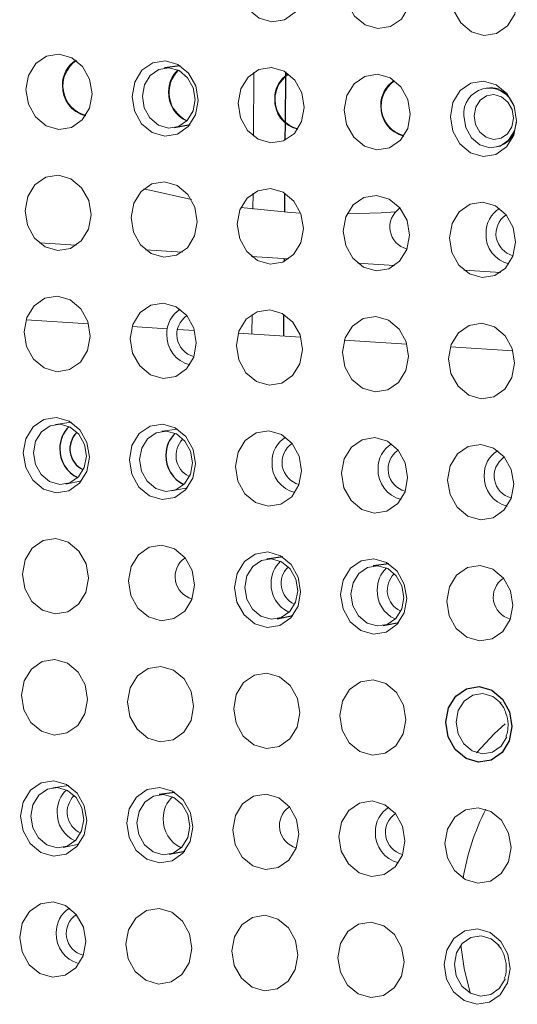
# Model space of a CAD drawing. Header units: millimetres. Extents: x -1472 to 1442, y -78 to 2620.
# Tile 24 of 102: x -911 to -895, y 995 to 1027. Entities that reach past the tile are written whole.
import ezdxf

# ---------------------------------------------------------------- set-up
doc = ezdxf.new("R2010")
doc.units = ezdxf.units.MM

msp = doc.modelspace()

# ---------------------------------------------------------------- linework, layer by layer
at = {"color": 7, "linetype": 'Continuous', "lineweight": 25}
for p, q in [((-906.077, 1025.925), (-906.595, 1025.855)), ((-902.62, 1025.721), (-902.621, 1025.598)), ((-902.621, 1025.577), (-902.632, 1024.078)), ((-906.259, 1023.893), (-905.748, 1024)), ((-902.632, 1024.048), (-902.637, 1023.475)), ((-902.649, 1021.741), (-902.654, 1021.117)), ((-902.665, 1019.59), (-902.666, 1019.495)), ((-902.679, 1017.761), (-902.684, 1017.038)), ((-902.709, 1009.784), (-903.227, 1009.714)), ((-899.223, 1009.562), (-899.741, 1009.492)), ((-902.891, 1007.752), (-902.379, 1007.858)), ((-899.405, 1007.53), (-898.893, 1007.636)), ((-906.254, 1002.047), (-906.771, 1001.977)), ((-906.436, 1000.015), (-905.924, 1000.121))]:
    msp.add_line(p, q, dxfattribs=at)
at = {"color": 144, "linetype": 'Continuous', "lineweight": 18}
for p, q in [((-903.654, 1025.715), (-903.67, 1023.612)), ((-907.268, 1021.885), (-905.711, 1021.528)), ((-903.683, 1021.736), (-903.687, 1021.214)), ((-909.491, 1020.025), (-910.702, 1020.102)), ((-906.005, 1019.803), (-907.216, 1019.88)), ((-902.519, 1019.58), (-903.73, 1019.657)), ((-903.699, 1019.655), (-903.699, 1019.632)), ((-899.033, 1019.358), (-900.244, 1019.435)), ((-895.547, 1019.135), (-896.758, 1019.213)), ((-911.143, 1017.578), (-909.088, 1017.446)), ((-903.713, 1017.756), (-903.718, 1017.104)), ((-907.657, 1017.355), (-906.5, 1017.281)), ((-906.163, 1017.26), (-905.602, 1017.224)), ((-904.171, 1017.133), (-902.116, 1017.002)), ((-900.685, 1016.91), (-898.63, 1016.779)), ((-897.199, 1016.688), (-895.144, 1016.557)), ((-909.652, 1014.209), (-910.169, 1014.139)), ((-906.166, 1013.986), (-906.683, 1013.916)), ((-909.833, 1012.177), (-909.322, 1012.283)), ((-906.347, 1011.954), (-905.836, 1012.06)), ((-909.74, 1002.27), (-910.257, 1002.2)), ((-909.922, 1000.238), (-909.41, 1000.344))]:
    msp.add_line(p, q, dxfattribs=at)
at = {"color": 144, "linetype": 'Continuous', "lineweight": 18, "flags": 128}
for points in [[(-901.973, 1028.537), (-902.059, 1028.068), (-902.297, 1027.681), (-902.651, 1027.435), (-903.067, 1027.367), (-903.482, 1027.488), (-903.832, 1027.779), (-904.065, 1028.196), (-904.144, 1028.676), (-904.058, 1029.145), (-903.819, 1029.532), (-903.465, 1029.778), (-903.049, 1029.846), (-902.634, 1029.725), (-902.284, 1029.434), (-902.052, 1029.017), (-901.973, 1028.537)], [(-898.487, 1028.315), (-898.573, 1027.846), (-898.811, 1027.459), (-899.165, 1027.213), (-899.581, 1027.145), (-899.996, 1027.266), (-900.346, 1027.557), (-900.579, 1027.974), (-900.658, 1028.454), (-900.572, 1028.923), (-900.333, 1029.31), (-899.979, 1029.556), (-899.563, 1029.624), (-899.148, 1029.503), (-898.798, 1029.212), (-898.566, 1028.795), (-898.487, 1028.315)], [(-895.001, 1028.093), (-895.087, 1027.624), (-895.325, 1027.237), (-895.679, 1026.99), (-896.095, 1026.923), (-896.51, 1027.043), (-896.86, 1027.335), (-897.093, 1027.752), (-897.172, 1028.231), (-897.086, 1028.7), (-896.847, 1029.087), (-896.493, 1029.333), (-896.077, 1029.401), (-895.662, 1029.28), (-895.312, 1028.989), (-895.08, 1028.572), (-895.001, 1028.093)], [(-908.974, 1025.002), (-909.06, 1024.533), (-909.298, 1024.146), (-909.652, 1023.9), (-910.069, 1023.832), (-910.483, 1023.953), (-910.834, 1024.244), (-911.066, 1024.661), (-911.145, 1025.141), (-911.059, 1025.61), (-910.821, 1025.997), (-910.466, 1026.243), (-910.05, 1026.311), (-909.636, 1026.19), (-909.285, 1025.899), (-909.053, 1025.482), (-908.974, 1025.002)], [(-905.488, 1024.78), (-905.574, 1024.311), (-905.812, 1023.924), (-906.166, 1023.678), (-906.583, 1023.61), (-906.997, 1023.731), (-907.348, 1024.022), (-907.58, 1024.439), (-907.659, 1024.919), (-907.573, 1025.388), (-907.335, 1025.775), (-906.98, 1026.021), (-906.564, 1026.089), (-906.15, 1025.968), (-905.799, 1025.677), (-905.567, 1025.26), (-905.488, 1024.78)], [(-905.585, 1024.815), (-905.649, 1025.198), (-905.834, 1025.531), (-906.114, 1025.764), (-906.446, 1025.861), (-906.778, 1025.806), (-907.061, 1025.61), (-907.252, 1025.3), (-907.321, 1024.925), (-907.258, 1024.542), (-907.072, 1024.209), (-906.792, 1023.976), (-906.46, 1023.879), (-906.128, 1023.934), (-905.845, 1024.13), (-905.654, 1024.44), (-905.585, 1024.815)], [(-902.002, 1024.558), (-902.088, 1024.089), (-902.326, 1023.702), (-902.681, 1023.455), (-903.097, 1023.388), (-903.511, 1023.508), (-903.862, 1023.8), (-904.094, 1024.217), (-904.173, 1024.696), (-904.087, 1025.165), (-903.849, 1025.552), (-903.494, 1025.798), (-903.078, 1025.866), (-902.664, 1025.745), (-902.313, 1025.454), (-902.081, 1025.037), (-902.002, 1024.558)], [(-898.516, 1024.335), (-898.602, 1023.866), (-898.84, 1023.479), (-899.195, 1023.233), (-899.611, 1023.165), (-900.025, 1023.286), (-900.376, 1023.577), (-900.608, 1023.994), (-900.687, 1024.474), (-900.601, 1024.943), (-900.363, 1025.33), (-900.009, 1025.576), (-899.592, 1025.644), (-899.178, 1025.523), (-898.827, 1025.232), (-898.595, 1024.815), (-898.516, 1024.335)], [(-895.03, 1024.113), (-895.116, 1023.644), (-895.354, 1023.257), (-895.709, 1023.011), (-896.125, 1022.943), (-896.539, 1023.064), (-896.89, 1023.355), (-897.122, 1023.772), (-897.201, 1024.251), (-897.115, 1024.72), (-896.877, 1025.108), (-896.523, 1025.354), (-896.106, 1025.422), (-895.692, 1025.301), (-895.341, 1025.01), (-895.109, 1024.593), (-895.03, 1024.113)], [(-895.126, 1024.2), (-895.173, 1024.485), (-895.311, 1024.734), (-895.52, 1024.907), (-895.767, 1024.979), (-896.015, 1024.939), (-896.226, 1024.792), (-896.368, 1024.562), (-896.419, 1024.282), (-896.372, 1023.997), (-896.233, 1023.748), (-896.025, 1023.575), (-895.778, 1023.503), (-895.53, 1023.543), (-895.319, 1023.69), (-895.177, 1023.92), (-895.126, 1024.2)], [(-895.032, 1024.076), (-895.097, 1023.792), (-895.287, 1023.483), (-895.569, 1023.287), (-895.9, 1023.233), (-896.23, 1023.33), (-896.509, 1023.561), (-896.694, 1023.894), (-896.757, 1024.275)], [(-909.003, 1021.023), (-909.089, 1020.554), (-909.328, 1020.167), (-909.682, 1019.921), (-910.098, 1019.853), (-910.513, 1019.974), (-910.863, 1020.265), (-911.095, 1020.682), (-911.174, 1021.161), (-911.088, 1021.63), (-910.85, 1022.017), (-910.496, 1022.264), (-910.08, 1022.331), (-909.665, 1022.211), (-909.315, 1021.919), (-909.082, 1021.502), (-909.003, 1021.023)], [(-905.517, 1020.8), (-905.603, 1020.331), (-905.842, 1019.944), (-906.196, 1019.698), (-906.612, 1019.63), (-907.027, 1019.751), (-907.377, 1020.042), (-907.609, 1020.459), (-907.688, 1020.939), (-907.602, 1021.408), (-907.364, 1021.795), (-907.01, 1022.041), (-906.594, 1022.109), (-906.179, 1021.988), (-905.829, 1021.697), (-905.596, 1021.28), (-905.517, 1020.8)], [(-902.031, 1020.578), (-902.117, 1020.109), (-902.356, 1019.722), (-902.71, 1019.476), (-903.126, 1019.408), (-903.541, 1019.529), (-903.891, 1019.82), (-904.123, 1020.237), (-904.202, 1020.717), (-904.116, 1021.186), (-903.878, 1021.573), (-903.524, 1021.819), (-903.108, 1021.887), (-902.693, 1021.766), (-902.343, 1021.475), (-902.11, 1021.058), (-902.031, 1020.578)], [(-898.545, 1020.356), (-898.631, 1019.887), (-898.87, 1019.5), (-899.224, 1019.253), (-899.64, 1019.186), (-900.055, 1019.306), (-900.405, 1019.598), (-900.637, 1020.015), (-900.717, 1020.494), (-900.63, 1020.963), (-900.392, 1021.35), (-900.038, 1021.596), (-899.622, 1021.664), (-899.207, 1021.543), (-898.857, 1021.252), (-898.624, 1020.835), (-898.545, 1020.356)], [(-895.059, 1020.133), (-895.145, 1019.664), (-895.384, 1019.277), (-895.738, 1019.031), (-896.154, 1018.963), (-896.569, 1019.084), (-896.919, 1019.375), (-897.151, 1019.792), (-897.231, 1020.272), (-897.144, 1020.741), (-896.906, 1021.128), (-896.552, 1021.374), (-896.136, 1021.442), (-895.721, 1021.321), (-895.371, 1021.03), (-895.138, 1020.613), (-895.059, 1020.133)], [(-904.084, 1021.262), (-902.438, 1021.103), (-902.12, 1021.084)], [(-900.592, 1021.054), (-899.478, 1021.091), (-899.007, 1021.122)], [(-909.033, 1017.043), (-909.119, 1016.574), (-909.357, 1016.187), (-909.711, 1015.941), (-910.127, 1015.873), (-910.542, 1015.994), (-910.892, 1016.285), (-911.125, 1016.702), (-911.204, 1017.182), (-911.118, 1017.651), (-910.879, 1018.038), (-910.525, 1018.284), (-910.109, 1018.352), (-909.694, 1018.231), (-909.344, 1017.94), (-909.112, 1017.523), (-909.033, 1017.043)], [(-905.547, 1016.821), (-905.633, 1016.352), (-905.871, 1015.965), (-906.225, 1015.718), (-906.641, 1015.651), (-907.056, 1015.771), (-907.406, 1016.063), (-907.639, 1016.48), (-907.718, 1016.959), (-907.632, 1017.428), (-907.393, 1017.815), (-907.039, 1018.061), (-906.623, 1018.129), (-906.208, 1018.008), (-905.858, 1017.717), (-905.626, 1017.3), (-905.547, 1016.821)], [(-902.061, 1016.598), (-902.147, 1016.129), (-902.385, 1015.742), (-902.739, 1015.496), (-903.155, 1015.428), (-903.57, 1015.549), (-903.92, 1015.84), (-904.153, 1016.257), (-904.232, 1016.737), (-904.146, 1017.206), (-903.907, 1017.593), (-903.553, 1017.839), (-903.137, 1017.907), (-902.722, 1017.786), (-902.372, 1017.495), (-902.14, 1017.078), (-902.061, 1016.598)], [(-898.575, 1016.376), (-898.661, 1015.907), (-898.899, 1015.52), (-899.253, 1015.274), (-899.669, 1015.206), (-900.084, 1015.327), (-900.434, 1015.618), (-900.667, 1016.035), (-900.746, 1016.514), (-900.66, 1016.983), (-900.421, 1017.371), (-900.067, 1017.617), (-899.651, 1017.685), (-899.236, 1017.564), (-898.886, 1017.273), (-898.654, 1016.856), (-898.575, 1016.376)], [(-895.089, 1016.154), (-895.175, 1015.685), (-895.413, 1015.298), (-895.767, 1015.051), (-896.183, 1014.983), (-896.598, 1015.104), (-896.948, 1015.395), (-897.181, 1015.813), (-897.26, 1016.292), (-897.174, 1016.761), (-896.935, 1017.148), (-896.581, 1017.394), (-896.165, 1017.462), (-895.75, 1017.341), (-895.4, 1017.05), (-895.168, 1016.633), (-895.089, 1016.154)], [(-909.062, 1013.063), (-909.148, 1012.594), (-909.386, 1012.207), (-909.741, 1011.961), (-910.157, 1011.893), (-910.572, 1012.014), (-910.922, 1012.305), (-911.154, 1012.722), (-911.233, 1013.202), (-911.147, 1013.671), (-910.909, 1014.058), (-910.555, 1014.304), (-910.138, 1014.372), (-909.724, 1014.251), (-909.374, 1013.96), (-909.141, 1013.543), (-909.062, 1013.063)], [(-909.159, 1013.098), (-909.223, 1013.481), (-909.408, 1013.815), (-909.688, 1014.047), (-910.02, 1014.144), (-910.352, 1014.09), (-910.636, 1013.893), (-910.826, 1013.584), (-910.895, 1013.209), (-910.832, 1012.825), (-910.646, 1012.492), (-910.366, 1012.259), (-910.034, 1012.163), (-909.702, 1012.217), (-909.419, 1012.414), (-909.228, 1012.723), (-909.159, 1013.098)], [(-905.576, 1012.841), (-905.662, 1012.372), (-905.9, 1011.985), (-906.255, 1011.739), (-906.671, 1011.671), (-907.086, 1011.792), (-907.436, 1012.083), (-907.668, 1012.5), (-907.747, 1012.98), (-907.661, 1013.449), (-907.423, 1013.836), (-907.069, 1014.082), (-906.652, 1014.15), (-906.238, 1014.029), (-905.888, 1013.738), (-905.655, 1013.321), (-905.576, 1012.841)], [(-905.673, 1012.876), (-905.737, 1013.259), (-905.922, 1013.592), (-906.202, 1013.825), (-906.534, 1013.922), (-906.867, 1013.867), (-907.15, 1013.671), (-907.34, 1013.361), (-907.409, 1012.986), (-907.346, 1012.603), (-907.16, 1012.27), (-906.88, 1012.037), (-906.549, 1011.94), (-906.216, 1011.994), (-905.933, 1012.191), (-905.742, 1012.501), (-905.673, 1012.876)], [(-902.09, 1012.619), (-902.176, 1012.15), (-902.414, 1011.763), (-902.769, 1011.516), (-903.185, 1011.449), (-903.6, 1011.569), (-903.95, 1011.861), (-904.182, 1012.278), (-904.261, 1012.757), (-904.175, 1013.226), (-903.937, 1013.613), (-903.583, 1013.859), (-903.167, 1013.927), (-902.752, 1013.806), (-902.402, 1013.515), (-902.169, 1013.098), (-902.09, 1012.619)], [(-898.604, 1012.396), (-898.69, 1011.927), (-898.929, 1011.54), (-899.283, 1011.294), (-899.699, 1011.226), (-900.114, 1011.347), (-900.464, 1011.638), (-900.696, 1012.055), (-900.775, 1012.535), (-900.689, 1013.004), (-900.451, 1013.391), (-900.097, 1013.637), (-899.681, 1013.705), (-899.266, 1013.584), (-898.916, 1013.293), (-898.683, 1012.876), (-898.604, 1012.396)], [(-895.118, 1012.174), (-895.204, 1011.705), (-895.443, 1011.318), (-895.797, 1011.072), (-896.213, 1011.004), (-896.628, 1011.125), (-896.978, 1011.416), (-897.21, 1011.833), (-897.289, 1012.312), (-897.203, 1012.781), (-896.965, 1013.168), (-896.611, 1013.415), (-896.195, 1013.483), (-895.78, 1013.362), (-895.43, 1013.071), (-895.197, 1012.653), (-895.118, 1012.174)], [(-909.091, 1009.084), (-909.178, 1008.615), (-909.416, 1008.228), (-909.77, 1007.981), (-910.186, 1007.914), (-910.601, 1008.034), (-910.951, 1008.326), (-911.183, 1008.743), (-911.263, 1009.222), (-911.176, 1009.691), (-910.938, 1010.078), (-910.584, 1010.325), (-910.168, 1010.392), (-909.753, 1010.272), (-909.403, 1009.98), (-909.171, 1009.563), (-909.091, 1009.084)], [(-905.605, 1008.861), (-905.692, 1008.392), (-905.93, 1008.005), (-906.284, 1007.759), (-906.7, 1007.691), (-907.115, 1007.812), (-907.465, 1008.103), (-907.697, 1008.52), (-907.777, 1009), (-907.69, 1009.469), (-907.452, 1009.856), (-907.098, 1010.102), (-906.682, 1010.17), (-906.267, 1010.049), (-905.917, 1009.758), (-905.685, 1009.341), (-905.605, 1008.861)], [(-902.119, 1008.639), (-902.206, 1008.17), (-902.444, 1007.783), (-902.798, 1007.537), (-903.214, 1007.469), (-903.629, 1007.59), (-903.979, 1007.881), (-904.212, 1008.298), (-904.291, 1008.777), (-904.205, 1009.246), (-903.966, 1009.634), (-903.612, 1009.88), (-903.196, 1009.948), (-902.781, 1009.827), (-902.431, 1009.536), (-902.199, 1009.119), (-902.119, 1008.639)], [(-902.217, 1008.673), (-902.28, 1009.057), (-902.466, 1009.39), (-902.746, 1009.623), (-903.077, 1009.719), (-903.41, 1009.665), (-903.693, 1009.468), (-903.884, 1009.159), (-903.952, 1008.784), (-903.889, 1008.401), (-903.703, 1008.067), (-903.423, 1007.835), (-903.092, 1007.738), (-902.759, 1007.792), (-902.476, 1007.989), (-902.286, 1008.299), (-902.217, 1008.673)], [(-898.633, 1008.417), (-898.72, 1007.948), (-898.958, 1007.561), (-899.312, 1007.314), (-899.728, 1007.247), (-900.143, 1007.367), (-900.493, 1007.658), (-900.726, 1008.076), (-900.805, 1008.555), (-900.719, 1009.024), (-900.48, 1009.411), (-900.126, 1009.657), (-899.71, 1009.725), (-899.295, 1009.604), (-898.945, 1009.313), (-898.713, 1008.896), (-898.633, 1008.417)], [(-898.731, 1008.451), (-898.794, 1008.834), (-898.98, 1009.168), (-899.26, 1009.401), (-899.591, 1009.497), (-899.924, 1009.443), (-900.207, 1009.246), (-900.398, 1008.937), (-900.466, 1008.562), (-900.403, 1008.178), (-900.217, 1007.845), (-899.937, 1007.612), (-899.606, 1007.516), (-899.273, 1007.57), (-898.99, 1007.767), (-898.8, 1008.076), (-898.731, 1008.451)], [(-895.147, 1008.194), (-895.234, 1007.725), (-895.472, 1007.338), (-895.826, 1007.092), (-896.242, 1007.024), (-896.657, 1007.145), (-897.007, 1007.436), (-897.24, 1007.853), (-897.319, 1008.333), (-897.233, 1008.802), (-896.994, 1009.189), (-896.64, 1009.435), (-896.224, 1009.503), (-895.809, 1009.382), (-895.459, 1009.091), (-895.227, 1008.674), (-895.147, 1008.194)], [(-909.121, 1005.104), (-909.207, 1004.635), (-909.445, 1004.248), (-909.799, 1004.002), (-910.216, 1003.934), (-910.63, 1004.055), (-910.98, 1004.346), (-911.213, 1004.763), (-911.292, 1005.243), (-911.206, 1005.712), (-910.968, 1006.099), (-910.613, 1006.345), (-910.197, 1006.413), (-909.782, 1006.292), (-909.432, 1006.001), (-909.2, 1005.584), (-909.121, 1005.104)], [(-905.635, 1004.882), (-905.721, 1004.413), (-905.959, 1004.026), (-906.313, 1003.779), (-906.73, 1003.712), (-907.144, 1003.832), (-907.495, 1004.124), (-907.727, 1004.541), (-907.806, 1005.02), (-907.72, 1005.489), (-907.482, 1005.876), (-907.127, 1006.122), (-906.711, 1006.19), (-906.297, 1006.069), (-905.946, 1005.778), (-905.714, 1005.361), (-905.635, 1004.882)], [(-902.149, 1004.659), (-902.235, 1004.19), (-902.473, 1003.803), (-902.827, 1003.557), (-903.244, 1003.489), (-903.658, 1003.61), (-904.009, 1003.901), (-904.241, 1004.318), (-904.32, 1004.798), (-904.234, 1005.267), (-903.996, 1005.654), (-903.641, 1005.9), (-903.225, 1005.968), (-902.811, 1005.847), (-902.46, 1005.556), (-902.228, 1005.139), (-902.149, 1004.659)], [(-898.663, 1004.437), (-898.749, 1003.968), (-898.987, 1003.581), (-899.341, 1003.335), (-899.758, 1003.267), (-900.172, 1003.388), (-900.523, 1003.679), (-900.755, 1004.096), (-900.834, 1004.575), (-900.748, 1005.044), (-900.51, 1005.431), (-900.155, 1005.678), (-899.739, 1005.746), (-899.325, 1005.625), (-898.974, 1005.334), (-898.742, 1004.916), (-898.663, 1004.437)], [(-895.533, 1004.977), (-895.803, 1005.198), (-896.135, 1005.295), (-896.467, 1005.241), (-896.75, 1005.044), (-896.941, 1004.735), (-897.01, 1004.36), (-896.947, 1003.976), (-896.761, 1003.643), (-896.481, 1003.41), (-896.149, 1003.314), (-895.817, 1003.368), (-895.534, 1003.565), (-895.343, 1003.874), (-895.342, 1003.878)], [(-895.398, 1004.298), (-895.747, 1003.985), (-896.337, 1003.349)], [(-909.15, 1001.124), (-909.236, 1000.655), (-909.475, 1000.268), (-909.829, 1000.022), (-910.245, 999.954), (-910.66, 1000.075), (-911.01, 1000.366), (-911.242, 1000.783), (-911.321, 1001.263), (-911.235, 1001.732), (-910.997, 1002.119), (-910.643, 1002.365), (-910.227, 1002.433), (-909.812, 1002.312), (-909.462, 1002.021), (-909.229, 1001.604), (-909.15, 1001.124)], [(-909.248, 1001.159), (-909.311, 1001.542), (-909.497, 1001.876), (-909.776, 1002.108), (-910.108, 1002.205), (-910.441, 1002.151), (-910.724, 1001.954), (-910.914, 1001.644), (-910.983, 1001.27), (-910.92, 1000.886), (-910.734, 1000.553), (-910.454, 1000.32), (-910.123, 1000.224), (-909.79, 1000.278), (-909.507, 1000.475), (-909.316, 1000.784), (-909.248, 1001.159)], [(-905.664, 1000.902), (-905.75, 1000.433), (-905.989, 1000.046), (-906.343, 999.8), (-906.759, 999.732), (-907.174, 999.853), (-907.524, 1000.144), (-907.756, 1000.561), (-907.835, 1001.04), (-907.749, 1001.509), (-907.511, 1001.897), (-907.157, 1002.143), (-906.741, 1002.211), (-906.326, 1002.09), (-905.976, 1001.799), (-905.743, 1001.382), (-905.664, 1000.902)], [(-905.762, 1000.936), (-905.825, 1001.32), (-906.011, 1001.653), (-906.291, 1001.886), (-906.622, 1001.983), (-906.955, 1001.928), (-907.238, 1001.731), (-907.428, 1001.422), (-907.497, 1001.047), (-907.434, 1000.664), (-907.248, 1000.33), (-906.968, 1000.098), (-906.637, 1000.001), (-906.304, 1000.055), (-906.021, 1000.252), (-905.83, 1000.562), (-905.762, 1000.936)], [(-902.178, 1000.68), (-902.264, 1000.211), (-902.503, 999.824), (-902.857, 999.577), (-903.273, 999.51), (-903.688, 999.63), (-904.038, 999.921), (-904.27, 1000.339), (-904.349, 1000.818), (-904.263, 1001.287), (-904.025, 1001.674), (-903.671, 1001.92), (-903.255, 1001.988), (-902.84, 1001.867), (-902.49, 1001.576), (-902.257, 1001.159), (-902.178, 1000.68)], [(-898.692, 1000.457), (-898.778, 999.988), (-899.017, 999.601), (-899.371, 999.355), (-899.787, 999.287), (-900.202, 999.408), (-900.552, 999.699), (-900.784, 1000.116), (-900.863, 1000.596), (-900.777, 1001.065), (-900.539, 1001.452), (-900.185, 1001.698), (-899.769, 1001.766), (-899.354, 1001.645), (-899.004, 1001.354), (-898.771, 1000.937), (-898.692, 1000.457)], [(-895.206, 1000.235), (-895.292, 999.766), (-895.531, 999.379), (-895.885, 999.133), (-896.301, 999.065), (-896.716, 999.186), (-897.066, 999.477), (-897.298, 999.894), (-897.377, 1000.373), (-897.291, 1000.842), (-897.053, 1001.229), (-896.699, 1001.476), (-896.283, 1001.543), (-895.868, 1001.423), (-895.518, 1001.131), (-895.285, 1000.714), (-895.206, 1000.235)], [(-909.18, 997.145), (-909.266, 996.676), (-909.504, 996.289), (-909.858, 996.042), (-910.274, 995.975), (-910.689, 996.095), (-911.039, 996.387), (-911.272, 996.804), (-911.351, 997.283), (-911.265, 997.752), (-911.026, 998.139), (-910.672, 998.385), (-910.256, 998.453), (-909.841, 998.332), (-909.491, 998.041), (-909.259, 997.624), (-909.18, 997.145)], [(-905.694, 996.922), (-905.78, 996.453), (-906.018, 996.066), (-906.372, 995.82), (-906.788, 995.752), (-907.203, 995.873), (-907.553, 996.164), (-907.786, 996.581), (-907.865, 997.061), (-907.779, 997.53), (-907.54, 997.917), (-907.186, 998.163), (-906.77, 998.231), (-906.355, 998.11), (-906.005, 997.819), (-905.773, 997.402), (-905.694, 996.922)], [(-902.208, 996.7), (-902.294, 996.231), (-902.532, 995.844), (-902.886, 995.598), (-903.302, 995.53), (-903.717, 995.651), (-904.067, 995.942), (-904.3, 996.359), (-904.379, 996.838), (-904.293, 997.307), (-904.054, 997.694), (-903.7, 997.941), (-903.284, 998.009), (-902.869, 997.888), (-902.519, 997.597), (-902.287, 997.179), (-902.208, 996.7)], [(-898.722, 996.478), (-898.808, 996.009), (-899.046, 995.621), (-899.4, 995.375), (-899.816, 995.307), (-900.231, 995.428), (-900.581, 995.719), (-900.814, 996.136), (-900.893, 996.616), (-900.807, 997.085), (-900.568, 997.472), (-900.214, 997.718), (-899.798, 997.786), (-899.383, 997.665), (-899.033, 997.374), (-898.801, 996.957), (-898.722, 996.478)], [(-895.236, 996.255), (-895.322, 995.786), (-895.56, 995.399), (-895.914, 995.153), (-896.33, 995.085), (-896.745, 995.206), (-897.095, 995.497), (-897.328, 995.914), (-897.407, 996.394), (-897.321, 996.863), (-897.082, 997.25), (-896.728, 997.496), (-896.312, 997.564), (-895.897, 997.443), (-895.547, 997.152), (-895.315, 996.735), (-895.236, 996.255)], [(-895.592, 997.018), (-895.862, 997.239), (-896.193, 997.336), (-896.526, 997.281), (-896.809, 997.085), (-897, 996.775), (-897.069, 996.4), (-897.005, 996.017), (-896.82, 995.684), (-896.54, 995.451), (-896.208, 995.354), (-895.875, 995.409), (-895.592, 995.605), (-895.402, 995.915), (-895.4, 995.919)], [(-896.552, 995.458), (-896.744, 996.258), (-896.855, 997.031)]]:
    msp.add_lwpolyline(points, dxfattribs=at)
at = {"color": 7, "linetype": 'Continuous', "lineweight": 25, "flags": 128}
msp.add_lwpolyline([(-895.177, 1004.215), (-895.263, 1003.746), (-895.501, 1003.358), (-895.855, 1003.112), (-896.272, 1003.044), (-896.686, 1003.165), (-897.037, 1003.456), (-897.269, 1003.873), (-897.348, 1004.353), (-897.262, 1004.822), (-897.024, 1005.209), (-896.669, 1005.455), (-896.253, 1005.523), (-895.839, 1005.402), (-895.488, 1005.111), (-895.256, 1004.694), (-895.177, 1004.215)], dxfattribs=at)
at = {"color": 144, "linetype": 'Continuous', "lineweight": 18}
for centre, radius, start, end in [((-909.022, 1025.316), 0.922, 121.2606, 181.6657), ((-908.93, 1025.265), 1.001, 123.9211, 255.4984), ((-905.511, 1025.087), 0.946, 132.3206, 181.2143), ((-905.42, 1025.047), 1.021, 134.4689, 244.4488), ((-902.05, 1024.871), 0.922, 121.2643, 181.6655), ((-901.958, 1024.82), 1.001, 123.9263, 255.4931), ((-908.963, 1025.239), 0.982, 177.0806, 256.6918), ((-898.564, 1024.649), 0.922, 121.2588, 181.6658), ((-898.472, 1024.597), 1.002, 123.9328, 254.0507), ((-905.451, 1025.026), 1.007, 177.6662, 245.2164), ((-895.92, 1024.348), 0.841, 23.7152, 184.9705), ((-901.991, 1024.795), 0.982, 177.0808, 256.6882), ((-898.505, 1024.572), 0.982, 177.0805, 256.6935), ((-898.441, 1020.629), 0.747, 124.9042, 255.4332), ((-895.107, 1020.447), 0.922, 121.2589, 181.6657), ((-894.955, 1020.407), 0.747, 124.9042, 255.4332), ((-895.048, 1020.37), 0.982, 177.0806, 256.6934), ((-905.595, 1017.134), 0.922, 121.2584, 181.6658), ((-905.443, 1017.093), 0.745, 123.6028, 255.8167), ((-905.535, 1017.058), 0.982, 177.0805, 256.6939), ((-905.453, 1013.117), 0.762, 134.9987, 243.6903), ((-902.138, 1012.932), 0.922, 121.2647, 181.6655), ((-901.987, 1012.891), 0.745, 123.599, 255.8205), ((-898.652, 1012.71), 0.922, 121.2555, 181.6659), ((-898.499, 1012.67), 0.747, 124.9042, 255.4332), ((-895.166, 1012.488), 0.922, 121.2572, 181.6658), ((-895.013, 1012.447), 0.747, 124.9042, 255.4332), ((-902.079, 1012.856), 0.982, 177.0808, 256.6879), ((-898.593, 1012.633), 0.982, 177.0804, 256.6966), ((-895.107, 1012.411), 0.982, 177.0805, 256.6951), ((-905.501, 1009.135), 0.747, 124.9042, 255.4332), ((-902.143, 1008.946), 0.946, 132.3206, 181.2143), ((-901.996, 1008.915), 0.762, 134.9987, 243.6903), ((-898.657, 1008.724), 0.946, 132.3206, 181.2143), ((-898.51, 1008.693), 0.762, 134.9987, 243.6903), ((-902.083, 1008.885), 1.007, 177.6662, 245.2164), ((-895.043, 1008.468), 0.747, 124.9042, 255.4332), ((-898.597, 1008.663), 1.007, 177.6662, 245.2164), ((-909.173, 1001.431), 0.946, 132.637, 181.2014), ((-909.029, 1001.4), 0.76, 134.2395, 245.18), ((-905.687, 1001.209), 0.946, 132.6437, 181.2011), ((-909.115, 1001.37), 1.005, 177.6398, 245.7509), ((-902.073, 1000.953), 0.747, 124.9042, 255.4332), ((-898.74, 1000.771), 0.922, 121.2618, 181.6656), ((-898.589, 1000.73), 0.745, 123.5993, 255.8201), ((-889.15, 997.973), 7.734, 152.9099, 170.6885), ((-905.629, 1001.148), 1.005, 177.6401, 245.7444), ((-898.681, 1000.694), 0.982, 177.0807, 256.6906), ((-909.227, 997.458), 0.922, 121.4361, 181.6585), ((-909.076, 997.417), 0.745, 123.6018, 255.8177), ((-909.165, 997.383), 0.985, 177.1583, 255.204)]:
    msp.add_arc(centre, radius, start, end, dxfattribs=at)
at = {"color": 7, "linetype": 'Continuous', "lineweight": 25}
for centre, radius, start, end in [((-909.085, 1013.37), 0.946, 132.6373, 181.2014), ((-908.939, 1013.339), 0.762, 134.9987, 243.6903), ((-905.599, 1013.148), 0.946, 132.6365, 181.2014), ((-909.026, 1013.309), 1.005, 177.6398, 245.7506), ((-905.54, 1013.087), 1.005, 177.6398, 245.7513)]:
    msp.add_arc(centre, radius, start, end, dxfattribs=at)
at = {"color": 144, "linetype": 'Continuous', "lineweight": 18}
for points, knots in [([(-895.244, 1024.861), (-895.316, 1024.939), (-895.471, 1025.108), (-895.762, 1025.221), (-895.951, 1025.196), (-896.022, 1025.187)], [0, 0, 0, 0, 0.3463632, 0.7531146, 1, 1, 1, 1]), ([(-895.689, 1023.259), (-895.599, 1023.286), (-895.404, 1023.344), (-895.19, 1023.543), (-895.119, 1023.717), (-895.091, 1023.785)], [0, 0, 0, 0, 0.34339, 0.742759, 1, 1, 1, 1]), ([(-895.575, 1004.985), (-895.567, 1004.979), (-895.473, 1004.898), (-895.364, 1004.655), (-895.306, 1004.396), (-895.304, 1004.259), (-895.304, 1004.237)], [0, 0, 0, 0, 0.039263, 0.496892, 0.921711, 1, 1, 1, 1]), ([(-895.304, 1004.237), (-895.307, 1004.149), (-895.311, 1004.024), (-895.36, 1003.92), (-895.375, 1003.889)], [0, 0, 0, 0, 0.705739, 1, 1, 1, 1]), ([(-895.634, 997.026), (-895.626, 997.02), (-895.532, 996.939), (-895.423, 996.696), (-895.364, 996.437), (-895.363, 996.299), (-895.363, 996.278)], [0, 0, 0, 0, 0.0392627, 0.4968916, 0.9217109, 1, 1, 1, 1]), ([(-895.363, 996.278), (-895.366, 996.19), (-895.369, 996.064), (-895.419, 995.96), (-895.433, 995.93)], [0, 0, 0, 0, 0.705739, 1, 1, 1, 1])]:
    msp.add_open_spline(points, degree=3, knots=knots, dxfattribs=at)

doc.saveas('drawing.dxf')
